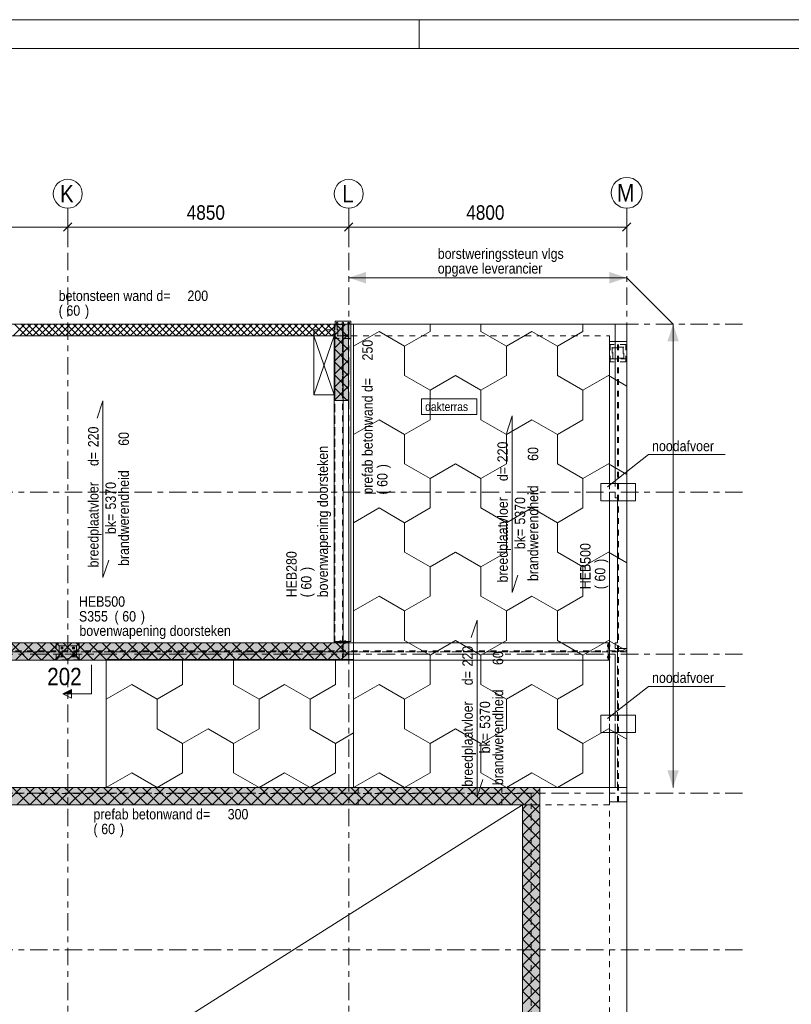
# Model space of a CAD drawing. Header units: millimetres. Extents: x -923 to -82, y -1402 to -808.
# Tile 72 of 109: x -571 to -437, y -978 to -808. Entities that reach past the tile are written whole.
import ezdxf

# ---------------------------------------------------------------- set-up
doc = ezdxf.new("R2010")
doc.units = ezdxf.units.MM
for name, pattern in [('XKITLINE00', [0]), ('XKITLINE01', [4, 1, -1, 1, -1]), ('XKITLINE02', [4, 2, -2]), ('XKITLINE03', [6, 3, -1, 1, -1])]:
    doc.linetypes.add(name, pattern=pattern)
for name, color, linetype, lineweight in [('Bout', 3, 'Continuous', 0), ('Grafisch object', 3, 'Continuous', 0), ('Offset', 4, 'Continuous', 0), ('Onderbreken', 7, 'Continuous', 0), ('Onderdeel', 2, 'Continuous', 0), ('Onderdeel label', 2, 'Continuous', 0), ('Stramien', 4, 'Continuous', 0), ('Tekening kader', 3, 'Continuous', 0), ('Tekst', 7, 'Continuous', 0)]:
    doc.layers.add(name, color=color, linetype=linetype, lineweight=lineweight)
doc.styles.add('ARIAL', font='arial.ttf')

msp = doc.modelspace()

# ---------------------------------------------------------------- hatches: boundary and pattern name
at = {"layer": 'Grafisch object'}
for points in [[(-513.81, -852.31), (-510.81, -851.31), (-510.81, -853.31)], [(-465.81, -852.31), (-468.81, -853.31), (-468.81, -851.31)], [(-457.81, -860.31), (-456.81, -863.31), (-458.81, -863.31)], [(-457.81, -940.32), (-458.81, -937.32), (-456.81, -937.32)]]:
    msp.add_hatch(color=256, dxfattribs=at).paths.add_polyline_path(points, flags=17)
at = {"layer": 'Onderbreken'}
msp.add_hatch(color=256, dxfattribs=at).paths.add_polyline_path([(-561.68, -924.15), (-563.18, -924.15), (-561.68, -923.4)], flags=17)
at = {"layer": 'Onderdeel'}
for points in [[(-513.82, -873.51), (-516.32, -873.51), (-516.32, -860.31), (-513.82, -860.31)], [(-513.81, -918.32), (-690.32, -918.31), (-690.32, -915.31), (-513.81, -915.32)], [(-513.81, -915.32), (-516.31, -915.32), (-516.31, -915.3), (-513.81, -915.3)], [(-480.82, -943.32), (-687.82, -943.32), (-687.82, -940.32), (-480.82, -940.32)], [(-480.82, -1081.01), (-483.82, -1081.01), (-483.82, -943.32), (-480.82, -943.32)]]:
    msp.add_hatch(color=256, dxfattribs=at).paths.add_polyline_path(points, flags=17)

# ---------------------------------------------------------------- linework, layer by layer
at = {"layer": 'Bout', "linetype": 'XKITLINE00', "lineweight": 0}
for p, q in [((-515.93, -860.04), (-515.81, -859.97)), ((-515.93, -860.18), (-515.93, -860.04)), ((-515.81, -859.97), (-515.69, -860.04)), ((-515.69, -860.04), (-515.69, -860.18)), ((-514.93, -860.04), (-514.81, -859.97)), ((-514.93, -860.18), (-514.93, -860.04)), ((-514.81, -859.97), (-514.69, -860.04)), ((-514.69, -860.04), (-514.69, -860.18)), ((-513.93, -860.04), (-513.81, -859.97)), ((-513.93, -860.18), (-513.93, -860.04)), ((-513.81, -859.97), (-513.69, -860.04)), ((-513.69, -860.04), (-513.69, -860.18)), ((-515.81, -860.25), (-515.93, -860.18)), ((-515.69, -860.18), (-515.81, -860.25)), ((-514.81, -860.25), (-514.93, -860.18)), ((-514.69, -860.18), (-514.81, -860.25)), ((-513.81, -860.25), (-513.93, -860.18)), ((-513.69, -860.18), (-513.81, -860.25))]:
    msp.add_line(p, q, dxfattribs=at)
at = {"layer": 'Bout', "linetype": 'XKITLINE02', "lineweight": 0}
for p, q in [((-515.35, -915), (-515.08, -915)), ((-515.35, -915.1), (-515.35, -915)), ((-515.35, -915.1), (-515.08, -915.1)), ((-515.35, -915.31), (-515.08, -915.31)), ((-515.35, -915.41), (-515.35, -915.31)), ((-515.35, -915.41), (-515.08, -915.41)), ((-515.3, -915.2), (-515.3, -915.1)), ((-515.3, -915.2), (-515.12, -915.2)), ((-515.3, -915.31), (-515.3, -915.21)), ((-515.12, -915.21), (-515.3, -915.21)), ((-515.29, -915.31), (-515.29, -915.1)), ((-515.28, -915.1), (-515.28, -915)), ((-515.28, -915.41), (-515.28, -915.31)), ((-515.15, -915.1), (-515.15, -915)), ((-515.15, -915.41), (-515.15, -915.31)), ((-515.13, -915.31), (-515.13, -915.1)), ((-515.12, -915.2), (-515.12, -915.1)), ((-515.12, -915.31), (-515.12, -915.21)), ((-515.08, -915.1), (-515.08, -915)), ((-515.08, -915.41), (-515.08, -915.31)), ((-514.55, -915), (-514.28, -915)), ((-514.55, -915.1), (-514.55, -915)), ((-514.55, -915.1), (-514.28, -915.1)), ((-514.55, -915.31), (-514.28, -915.31)), ((-514.55, -915.41), (-514.55, -915.31)), ((-514.55, -915.41), (-514.28, -915.41)), ((-514.5, -915.2), (-514.5, -915.1)), ((-514.5, -915.2), (-514.32, -915.2)), ((-514.5, -915.31), (-514.5, -915.21)), ((-514.5, -915.21), (-514.32, -915.21)), ((-514.49, -915.31), (-514.49, -915.1)), ((-514.48, -915.1), (-514.48, -915)), ((-514.48, -915.41), (-514.48, -915.31)), ((-514.35, -915.1), (-514.35, -915)), ((-514.35, -915.41), (-514.35, -915.31)), ((-514.33, -915.31), (-514.33, -915.1)), ((-514.32, -915.2), (-514.32, -915.1)), ((-514.32, -915.31), (-514.32, -915.21)), ((-514.28, -915.1), (-514.28, -915)), ((-514.28, -915.41), (-514.28, -915.31)), ((-469.02, -915.67), (-469.12, -915.67)), ((-469.12, -915.95), (-469.12, -915.67)), ((-469.12, -915.74), (-469.02, -915.74)), ((-469.12, -915.88), (-469.02, -915.88)), ((-469.12, -915.95), (-469.02, -915.95)), ((-469.02, -915.95), (-469.02, -915.67)), ((-469.02, -915.72), (-468.92, -915.72)), ((-469.02, -915.73), (-468.81, -915.73)), ((-469.02, -915.89), (-468.81, -915.89)), ((-469.02, -915.9), (-468.92, -915.9)), ((-468.92, -915.9), (-468.92, -915.72)), ((-468.91, -915.72), (-468.81, -915.72)), ((-468.91, -915.9), (-468.91, -915.72)), ((-468.91, -915.9), (-468.81, -915.9)), ((-468.71, -915.67), (-468.81, -915.67)), ((-468.81, -915.95), (-468.81, -915.67)), ((-468.81, -915.74), (-468.71, -915.74)), ((-468.81, -915.88), (-468.71, -915.88)), ((-468.81, -915.95), (-468.71, -915.95)), ((-468.71, -915.95), (-468.71, -915.67)), ((-469.02, -917.67), (-469.12, -917.67)), ((-469.12, -917.95), (-469.12, -917.67)), ((-469.12, -917.74), (-469.02, -917.74)), ((-469.12, -917.88), (-469.02, -917.88)), ((-469.02, -917.95), (-469.02, -917.67)), ((-469.02, -917.72), (-468.92, -917.72)), ((-469.02, -917.73), (-468.81, -917.73)), ((-468.92, -917.9), (-468.92, -917.72)), ((-468.91, -917.72), (-468.81, -917.72)), ((-468.91, -917.72), (-468.91, -917.9)), ((-468.71, -917.67), (-468.81, -917.67)), ((-468.81, -917.95), (-468.81, -917.67)), ((-468.81, -917.74), (-468.71, -917.74)), ((-468.81, -917.88), (-468.71, -917.88)), ((-468.71, -917.95), (-468.71, -917.67)), ((-469.12, -917.95), (-469.02, -917.95)), ((-469.02, -917.89), (-468.81, -917.89)), ((-469.02, -917.9), (-468.92, -917.9)), ((-468.91, -917.9), (-468.81, -917.9)), ((-468.81, -917.95), (-468.71, -917.95))]:
    msp.add_line(p, q, dxfattribs=at)
at = {"layer": 'Grafisch object', "linetype": 'XKITLINE00', "lineweight": 0}
for p, q in [((-513.81, -852.31), (-465.81, -852.31)), ((-465.81, -852.31), (-457.81, -860.31)), ((-465.81, -860.31), (-512.97, -860.31)), ((-512.97, -860.31), (-512.97, -940.32)), ((-512.97, -864.12), (-508.57, -861.58)), ((-504.17, -864.12), (-508.57, -861.58)), ((-504.17, -864.12), (-499.77, -861.58)), ((-499.77, -861.58), (-499.77, -860.31)), ((-490.97, -861.58), (-490.97, -860.31)), ((-486.57, -864.12), (-490.97, -861.58)), ((-486.57, -864.12), (-482.17, -861.58)), ((-477.77, -864.12), (-482.17, -861.58)), ((-477.77, -864.12), (-473.37, -861.58)), ((-473.37, -861.58), (-473.37, -860.31)), ((-465.81, -940.32), (-465.81, -860.31)), ((-457.81, -860.31), (-457.81, -940.32)), ((-516.32, -862.31), (-519.81, -872.52)), ((-519.81, -862.31), (-516.32, -872.52)), ((-519.8, -862.31), (-519.81, -872.52)), ((-516.21, -862.31), (-519.8, -862.31)), ((-516.21, -872.52), (-516.21, -862.31)), ((-512.97, -869.2), (-512.97, -864.12)), ((-512.97, -864.12), (-512.97, -864.12)), ((-504.17, -869.2), (-504.17, -864.12)), ((-486.57, -869.2), (-486.57, -864.12)), ((-477.77, -869.2), (-477.77, -864.12)), ((-512.97, -869.2), (-512.97, -869.2)), ((-499.77, -871.74), (-504.17, -869.2)), ((-499.77, -871.74), (-495.37, -869.2)), ((-490.97, -871.74), (-495.37, -869.2)), ((-490.97, -871.74), (-486.57, -869.2)), ((-473.37, -871.74), (-477.77, -869.2)), ((-473.37, -871.74), (-468.97, -869.2)), ((-465.81, -871.02), (-468.97, -869.2)), ((-499.77, -876.82), (-499.77, -871.74)), ((-490.97, -876.82), (-490.97, -871.74)), ((-473.37, -876.82), (-473.37, -871.74)), ((-519.81, -872.52), (-516.21, -872.52)), ((-512.97, -879.36), (-508.57, -876.82)), ((-504.17, -879.36), (-508.57, -876.82)), ((-504.17, -879.36), (-499.77, -876.82)), ((-486.57, -879.36), (-490.97, -876.82)), ((-486.57, -879.36), (-482.17, -876.82)), ((-477.77, -879.36), (-482.17, -876.82)), ((-477.77, -879.36), (-473.37, -876.82)), ((-512.97, -884.44), (-512.97, -879.36)), ((-512.97, -879.36), (-512.97, -879.36)), ((-504.17, -884.44), (-504.17, -879.36)), ((-486.57, -884.44), (-486.57, -879.36)), ((-477.77, -884.44), (-477.77, -879.36)), ((-512.97, -884.44), (-512.97, -884.44)), ((-499.77, -886.98), (-504.17, -884.44)), ((-499.77, -886.98), (-495.37, -884.44)), ((-490.97, -886.98), (-495.37, -884.44)), ((-490.97, -886.98), (-486.57, -884.44)), ((-473.37, -886.98), (-477.77, -884.44)), ((-473.37, -886.98), (-468.97, -884.44)), ((-465.81, -886.26), (-468.97, -884.44)), ((-499.77, -892.06), (-499.77, -886.98)), ((-490.97, -892.06), (-490.97, -886.98)), ((-473.37, -892.06), (-473.37, -886.98)), ((-512.97, -894.6), (-508.57, -892.06)), ((-504.17, -894.6), (-508.57, -892.06)), ((-504.17, -894.6), (-499.77, -892.06)), ((-486.57, -894.6), (-490.97, -892.06)), ((-486.57, -894.6), (-482.17, -892.06)), ((-477.77, -894.6), (-482.17, -892.06)), ((-477.77, -894.6), (-473.37, -892.06)), ((-512.97, -899.68), (-512.97, -894.6)), ((-512.97, -894.6), (-512.97, -894.6)), ((-504.17, -899.68), (-504.17, -894.6)), ((-486.57, -899.68), (-486.57, -894.6)), ((-477.77, -899.68), (-477.77, -894.6)), ((-512.97, -899.68), (-512.97, -899.68)), ((-499.77, -902.22), (-504.17, -899.68)), ((-499.77, -902.22), (-495.37, -899.68)), ((-490.97, -902.22), (-495.37, -899.68)), ((-490.97, -902.22), (-486.57, -899.68)), ((-473.37, -902.22), (-477.77, -899.68)), ((-473.37, -902.22), (-468.97, -899.68)), ((-465.81, -901.5), (-468.97, -899.68)), ((-499.77, -907.3), (-499.77, -902.22)), ((-490.97, -907.3), (-490.97, -902.22)), ((-473.37, -907.3), (-473.37, -902.22)), ((-512.97, -909.84), (-508.57, -907.3)), ((-504.17, -909.84), (-508.57, -907.3)), ((-504.17, -909.84), (-499.77, -907.3)), ((-486.57, -909.84), (-490.97, -907.3)), ((-486.57, -909.84), (-482.17, -907.3)), ((-477.77, -909.84), (-482.17, -907.3)), ((-477.77, -909.84), (-473.37, -907.3)), ((-512.97, -914.92), (-512.97, -909.84)), ((-512.97, -909.84), (-512.97, -909.84)), ((-504.17, -914.92), (-504.17, -909.84)), ((-486.57, -914.92), (-486.57, -909.84)), ((-477.77, -914.92), (-477.77, -909.84)), ((-512.97, -914.92), (-512.97, -914.92)), ((-499.77, -917.46), (-504.17, -914.92)), ((-499.77, -917.46), (-495.37, -914.92)), ((-490.97, -917.46), (-495.37, -914.92)), ((-490.97, -917.46), (-486.57, -914.92)), ((-473.37, -917.46), (-477.77, -914.92)), ((-473.37, -917.46), (-468.97, -914.92)), ((-465.81, -916.74), (-468.97, -914.92)), ((-499.77, -922.54), (-499.77, -917.46)), ((-490.97, -922.54), (-490.97, -917.46)), ((-473.37, -922.54), (-473.37, -917.46)), ((-512.97, -918.21), (-555.67, -918.21)), ((-555.67, -918.21), (-555.67, -940.32)), ((-542.48, -922.54), (-542.48, -918.21)), ((-533.68, -922.54), (-533.68, -918.21)), ((-516.08, -922.54), (-516.08, -918.21)), ((-512.97, -940.32), (-512.97, -918.21)), ((-555.67, -925.08), (-551.27, -922.54)), ((-546.87, -925.08), (-551.27, -922.54)), ((-546.87, -925.08), (-542.48, -922.54)), ((-529.28, -925.08), (-533.68, -922.54)), ((-529.28, -925.08), (-524.88, -922.54)), ((-520.48, -925.08), (-524.88, -922.54)), ((-520.48, -925.08), (-516.08, -922.54)), ((-512.97, -925.08), (-508.57, -922.54)), ((-504.17, -925.08), (-508.57, -922.54)), ((-504.17, -925.08), (-499.77, -922.54)), ((-486.57, -925.08), (-490.97, -922.54)), ((-486.57, -925.08), (-482.17, -922.54)), ((-477.77, -925.08), (-482.17, -922.54)), ((-477.77, -925.08), (-473.37, -922.54)), ((-546.87, -930.16), (-546.87, -925.08)), ((-529.28, -930.16), (-529.28, -925.08)), ((-520.48, -930.16), (-520.48, -925.08)), ((-512.97, -930.16), (-512.97, -925.08)), ((-512.97, -925.08), (-512.97, -925.08)), ((-504.17, -930.16), (-504.17, -925.08)), ((-486.57, -930.16), (-486.57, -925.08)), ((-477.77, -930.16), (-477.77, -925.08)), ((-542.48, -932.7), (-546.87, -930.16)), ((-542.48, -932.7), (-538.08, -930.16)), ((-533.68, -932.7), (-538.08, -930.16)), ((-533.68, -932.7), (-529.28, -930.16)), ((-516.08, -932.7), (-520.48, -930.16)), ((-516.08, -932.7), (-512.97, -930.9)), ((-512.97, -930.16), (-512.97, -930.16)), ((-499.77, -932.7), (-504.17, -930.16)), ((-499.77, -932.7), (-495.37, -930.16)), ((-490.97, -932.7), (-495.37, -930.16)), ((-490.97, -932.7), (-486.57, -930.16)), ((-473.37, -932.7), (-477.77, -930.16)), ((-473.37, -932.7), (-468.97, -930.16)), ((-465.81, -931.98), (-468.97, -930.16)), ((-542.48, -937.78), (-542.48, -932.7)), ((-533.68, -937.78), (-533.68, -932.7)), ((-516.08, -937.78), (-516.08, -932.7)), ((-499.77, -937.78), (-499.77, -932.7)), ((-490.97, -937.78), (-490.97, -932.7)), ((-473.37, -937.78), (-473.37, -932.7)), ((-555.67, -940.32), (-551.27, -937.78)), ((-546.87, -940.32), (-551.27, -937.78)), ((-546.87, -940.32), (-542.48, -937.78)), ((-529.28, -940.32), (-533.68, -937.78)), ((-529.28, -940.32), (-524.88, -937.78)), ((-520.48, -940.32), (-524.88, -937.78)), ((-520.48, -940.32), (-516.08, -937.78)), ((-512.97, -940.32), (-508.57, -937.78)), ((-504.17, -940.32), (-508.57, -937.78)), ((-504.17, -940.32), (-499.77, -937.78)), ((-486.57, -940.32), (-490.97, -937.78)), ((-486.57, -940.32), (-482.17, -937.78)), ((-477.77, -940.32), (-482.17, -937.78)), ((-477.77, -940.32), (-473.37, -937.78)), ((-555.67, -940.32), (-512.97, -940.32)), ((-546.87, -940.32), (-546.87, -940.32)), ((-529.28, -940.32), (-529.28, -940.32)), ((-520.48, -940.32), (-520.48, -940.32)), ((-512.97, -940.32), (-465.81, -940.32)), ((-660.6, -1055.14), (-483.81, -943.32))]:
    msp.add_line(p, q, dxfattribs=at)
at = {"layer": 'Offset', "linetype": 'XKITLINE00', "lineweight": 0}
for p, q in [((-562.31, -846.55), (-562.31, -841.05)), ((-562.31, -846.55), (-562.31, -841.05)), ((-513.81, -846.55), (-513.81, -841.05)), ((-513.81, -846.55), (-513.81, -841.05)), ((-465.81, -846.55), (-465.81, -841.05)), ((-561.61, -842.85), (-563.02, -844.26)), ((-561.61, -842.85), (-563.02, -844.26)), ((-513.11, -842.85), (-514.52, -844.26)), ((-513.11, -842.85), (-514.52, -844.26)), ((-465.11, -842.85), (-466.52, -844.26)), ((-585.31, -843.55), (-562.31, -843.55)), ((-562.31, -843.55), (-513.81, -843.55)), ((-513.81, -843.55), (-465.81, -843.55))]:
    msp.add_line(p, q, dxfattribs=at)
at = {"layer": 'Offset'}
for p in [(-562.31, -843.55), (-562.31, -843.55), (-513.81, -843.55), (-513.81, -843.55), (-465.81, -843.55)]:
    msp.add_point(p, dxfattribs=at)
at = {"layer": 'Onderbreken', "linetype": 'XKITLINE00', "lineweight": 0}
for p, q in [((-558.18, -924.15), (-558.18, -919.15)), ((-563.18, -924.15), (-561.68, -923.4)), ((-561.68, -924.9), (-563.18, -924.15)), ((-558.18, -924.15), (-563.18, -924.15)), ((-561.68, -923.4), (-561.68, -924.9))]:
    msp.add_line(p, q, dxfattribs=at)
at = {"layer": 'Onderdeel', "linetype": 'XKITLINE00', "lineweight": 0}
for p, q in [((-516.16, -859.81), (-513.46, -859.81)), ((-516.16, -860.31), (-516.16, -859.81)), ((-513.46, -860.31), (-513.46, -859.81)), ((-516.32, -860.31), (-586.31, -860.31)), ((-571.72, -862.31), (-569.72, -860.31)), ((-569.48, -862.31), (-571.48, -860.31)), ((-570.6, -862.31), (-568.6, -860.31)), ((-568.35, -862.31), (-570.35, -860.31)), ((-569.48, -862.31), (-567.48, -860.31)), ((-567.23, -862.31), (-569.23, -860.31)), ((-568.35, -862.31), (-566.35, -860.31)), ((-566.11, -862.31), (-568.11, -860.31)), ((-567.23, -862.31), (-565.23, -860.31)), ((-564.99, -862.31), (-566.99, -860.31)), ((-566.11, -862.31), (-564.11, -860.31)), ((-563.86, -862.31), (-565.86, -860.31)), ((-564.99, -862.31), (-562.99, -860.31)), ((-562.74, -862.31), (-564.74, -860.31)), ((-563.86, -862.31), (-561.86, -860.31)), ((-561.62, -862.31), (-563.62, -860.31)), ((-562.74, -862.31), (-560.74, -860.31)), ((-560.5, -862.31), (-562.5, -860.31)), ((-561.62, -862.31), (-559.62, -860.31)), ((-559.37, -862.31), (-561.37, -860.31)), ((-560.5, -862.31), (-558.5, -860.31)), ((-558.25, -862.31), (-560.25, -860.31)), ((-559.37, -862.31), (-557.37, -860.31)), ((-557.13, -862.31), (-559.13, -860.31)), ((-558.25, -862.31), (-556.25, -860.31)), ((-556.01, -862.31), (-558.01, -860.31)), ((-557.13, -862.31), (-555.13, -860.31)), ((-554.88, -862.31), (-556.88, -860.31)), ((-556.01, -862.31), (-554.01, -860.31)), ((-553.76, -862.31), (-555.76, -860.31)), ((-554.88, -862.31), (-552.88, -860.31)), ((-552.64, -862.31), (-554.64, -860.31)), ((-553.76, -862.31), (-551.76, -860.31)), ((-551.52, -862.31), (-553.52, -860.31)), ((-552.64, -862.31), (-550.64, -860.31)), ((-550.39, -862.31), (-552.39, -860.31)), ((-551.52, -862.31), (-549.52, -860.31)), ((-549.27, -862.31), (-551.27, -860.31)), ((-550.39, -862.31), (-548.39, -860.31)), ((-548.15, -862.31), (-550.15, -860.31)), ((-549.27, -862.31), (-547.27, -860.31)), ((-547.03, -862.31), (-549.03, -860.31)), ((-548.15, -862.31), (-546.15, -860.31)), ((-545.9, -862.31), (-547.9, -860.31)), ((-547.03, -862.31), (-545.03, -860.31)), ((-544.78, -862.31), (-546.78, -860.31)), ((-545.9, -862.31), (-543.9, -860.31)), ((-543.66, -862.31), (-545.66, -860.31)), ((-544.78, -862.31), (-542.78, -860.31)), ((-542.54, -862.31), (-544.54, -860.31)), ((-543.66, -862.31), (-541.66, -860.31)), ((-541.41, -862.31), (-543.41, -860.31)), ((-542.54, -862.31), (-540.54, -860.31)), ((-540.29, -862.31), (-542.29, -860.31)), ((-541.41, -862.31), (-539.41, -860.31)), ((-539.17, -862.31), (-541.17, -860.31)), ((-540.29, -862.31), (-538.29, -860.31)), ((-538.05, -862.31), (-540.05, -860.31)), ((-539.17, -862.31), (-537.17, -860.31)), ((-536.92, -862.31), (-538.92, -860.31)), ((-538.05, -862.31), (-536.05, -860.31)), ((-535.8, -862.31), (-537.8, -860.31)), ((-536.92, -862.31), (-534.92, -860.31)), ((-534.68, -862.31), (-536.68, -860.31)), ((-535.8, -862.31), (-533.8, -860.31)), ((-533.56, -862.31), (-535.56, -860.31)), ((-534.68, -862.31), (-532.68, -860.31)), ((-532.43, -862.31), (-534.43, -860.31)), ((-533.56, -862.31), (-531.56, -860.31)), ((-531.31, -862.31), (-533.31, -860.31)), ((-532.43, -862.31), (-530.43, -860.31)), ((-530.19, -862.31), (-532.19, -860.31)), ((-531.31, -862.31), (-529.31, -860.31)), ((-529.07, -862.31), (-531.07, -860.31)), ((-530.19, -862.31), (-528.19, -860.31)), ((-527.94, -862.31), (-529.94, -860.31)), ((-529.07, -862.31), (-527.07, -860.31)), ((-526.82, -862.31), (-528.82, -860.31)), ((-527.94, -862.31), (-525.94, -860.31)), ((-525.7, -862.31), (-527.7, -860.31)), ((-526.82, -862.31), (-524.82, -860.31)), ((-524.57, -862.31), (-526.57, -860.31)), ((-525.7, -862.31), (-523.7, -860.31)), ((-523.45, -862.31), (-525.45, -860.31)), ((-524.57, -862.31), (-522.57, -860.31)), ((-522.33, -862.31), (-524.33, -860.31)), ((-523.45, -862.31), (-521.45, -860.31)), ((-521.21, -862.31), (-523.21, -860.31)), ((-522.33, -862.31), (-520.33, -860.31)), ((-520.08, -862.31), (-522.08, -860.31)), ((-521.21, -862.31), (-519.21, -860.31)), ((-518.96, -862.31), (-520.96, -860.31)), ((-520.08, -862.31), (-518.08, -860.31)), ((-517.84, -862.31), (-519.84, -860.31)), ((-518.96, -862.31), (-516.96, -860.31)), ((-516.72, -862.31), (-518.72, -860.31)), ((-517.84, -862.31), (-516.32, -860.79)), ((-516.32, -861.59), (-517.59, -860.31)), ((-516.32, -862.28), (-514.35, -860.31)), ((-516.32, -862.31), (-516.32, -860.31)), ((-513.82, -860.31), (-516.32, -860.31)), ((-516.32, -860.31), (-516.31, -915.32)), ((-513.82, -862.54), (-516.04, -860.31)), ((-513.82, -860.31), (-467.81, -860.31)), ((-513.81, -915.32), (-513.82, -860.31)), ((-513.82, -860.31), (-513.41, -860.31)), ((-513.41, -915.1), (-513.41, -860.31)), ((-467.81, -861.31), (-467.81, -860.31)), ((-467.81, -860.31), (-465.81, -860.31)), ((-467.81, -887.81), (-467.81, -861.31)), ((-465.81, -866.31), (-465.81, -860.31)), ((-586.31, -862.31), (-516.32, -862.31)), ((-519.81, -872.52), (-519.81, -862.31)), ((-516.71, -862.31), (-516.32, -861.91)), ((-516.32, -864.53), (-513.82, -862.03)), ((-513.82, -864.78), (-516.32, -862.28)), ((-468.81, -863.31), (-465.81, -863.31)), ((-468.81, -863.31), (-468.81, -887.81)), ((-465.81, -887.81), (-465.81, -863.31)), ((-516.32, -866.77), (-513.82, -864.27)), ((-513.82, -867.03), (-516.32, -864.53)), ((-516.32, -869.02), (-513.82, -866.52)), ((-513.82, -869.27), (-516.32, -866.77)), ((-465.81, -866.31), (-465.81, -866.31)), ((-516.32, -871.26), (-513.82, -868.76)), ((-514.07, -871.26), (-516.32, -869.02)), ((-516.32, -873.51), (-513.82, -871.01)), ((-515.19, -872.39), (-516.32, -871.26)), ((-513.82, -871.52), (-514.07, -871.26)), ((-519.81, -872.52), (-516.32, -872.52)), ((-516.32, -873.51), (-513.82, -873.51)), ((-514.07, -873.51), (-515.19, -872.39)), ((-514.07, -873.51), (-513.82, -873.25)), ((-464.31, -887.81), (-470.31, -887.81)), ((-470.31, -887.81), (-470.31, -890.81)), ((-464.31, -887.81), (-464.31, -890.81)), ((-464.31, -890.81), (-470.31, -890.81)), ((-468.81, -927.81), (-468.81, -890.81)), ((-467.39, -890.81), (-467.39, -915.33)), ((-465.81, -927.81), (-465.81, -890.81)), ((-690.32, -915.31), (-513.81, -915.32)), ((-584.85, -915.31), (-516.31, -915.31)), ((-573.58, -918.31), (-570.58, -915.31)), ((-569.08, -918.31), (-572.08, -915.31)), ((-571.34, -918.31), (-568.34, -915.31)), ((-566.83, -918.31), (-569.83, -915.31)), ((-569.09, -918.31), (-566.09, -915.32)), ((-564.59, -918.31), (-567.59, -915.31)), ((-566.85, -918.31), (-563.85, -915.32)), ((-562.34, -918.31), (-565.34, -915.32)), ((-564.6, -918.31), (-561.6, -915.32)), ((-560.1, -918.32), (-563.1, -915.32)), ((-562.36, -918.31), (-559.36, -915.32)), ((-557.85, -918.32), (-560.85, -915.32)), ((-560.11, -918.32), (-557.11, -915.32)), ((-555.61, -918.32), (-558.61, -915.32)), ((-557.87, -918.32), (-554.87, -915.32)), ((-553.36, -918.32), (-556.36, -915.32)), ((-555.62, -918.32), (-552.62, -915.32)), ((-551.11, -918.32), (-554.11, -915.32)), ((-553.38, -918.32), (-550.38, -915.32)), ((-548.87, -918.32), (-551.87, -915.32)), ((-551.13, -918.32), (-548.13, -915.32)), ((-546.62, -918.32), (-549.62, -915.32)), ((-548.89, -918.32), (-545.89, -915.32)), ((-544.38, -918.32), (-547.38, -915.32)), ((-546.64, -918.32), (-543.64, -915.32)), ((-542.13, -918.32), (-545.13, -915.32)), ((-544.4, -918.32), (-541.4, -915.32)), ((-539.89, -918.32), (-542.89, -915.32)), ((-542.15, -918.32), (-539.15, -915.32)), ((-537.64, -918.32), (-540.64, -915.32)), ((-539.91, -918.32), (-536.91, -915.32)), ((-535.4, -918.32), (-538.4, -915.32)), ((-537.66, -918.32), (-534.66, -915.32)), ((-533.15, -918.32), (-536.15, -915.32)), ((-535.42, -918.32), (-532.42, -915.32)), ((-530.91, -918.32), (-533.91, -915.32)), ((-533.17, -918.32), (-530.17, -915.32)), ((-528.66, -918.32), (-531.66, -915.32)), ((-530.93, -918.32), (-527.93, -915.32)), ((-526.42, -918.32), (-529.42, -915.32)), ((-528.68, -918.32), (-525.68, -915.32)), ((-524.17, -918.32), (-527.17, -915.32)), ((-526.44, -918.32), (-523.44, -915.32)), ((-521.93, -918.32), (-524.93, -915.32)), ((-524.19, -918.32), (-521.19, -915.32)), ((-519.68, -918.32), (-522.68, -915.32)), ((-521.95, -918.32), (-518.95, -915.32)), ((-517.44, -918.32), (-520.44, -915.32)), ((-519.7, -918.32), (-516.7, -915.32)), ((-515.19, -918.32), (-518.19, -915.32)), ((-517.46, -918.32), (-514.46, -915.32)), ((-516.31, -915.32), (-516.3, -915.3)), ((-513.81, -915.3), (-516.31, -915.3)), ((-516.31, -915.32), (-513.81, -915.32)), ((-513.81, -917.45), (-515.95, -915.32)), ((-514.07, -915.32), (-514.08, -915.3)), ((-514.07, -915.32), (-514.06, -915.3)), ((-513.81, -915.1), (-513.41, -915.1)), ((-513.81, -915.31), (-469.02, -915.31)), ((-513.81, -915.32), (-513.81, -918.32)), ((-469.02, -918.31), (-469.02, -915.31)), ((-467.81, -916.31), (-467.81, -915.33)), ((-467.39, -915.33), (-467.81, -915.33)), ((-515.21, -918.32), (-513.81, -916.92)), ((-467.82, -927.81), (-467.81, -917.31)), ((-467.81, -916.31), (-465.81, -916.31)), ((-467.81, -927.81), (-467.81, -917.31)), ((-465.81, -916.31), (-465.81, -917.31)), ((-465.81, -927.81), (-465.81, -917.31)), ((-690.32, -918.31), (-513.81, -918.32)), ((-469.02, -918.31), (-513.81, -918.31)), ((-464.31, -927.81), (-470.31, -927.81)), ((-470.31, -927.81), (-470.31, -930.81)), ((-464.31, -927.81), (-464.31, -930.81)), ((-464.31, -930.81), (-470.31, -930.81)), ((-468.81, -942.81), (-468.81, -930.81)), ((-467.82, -940.32), (-467.82, -930.81)), ((-467.81, -940.32), (-467.81, -930.81)), ((-465.81, -940.32), (-465.81, -930.81)), ((-465.81, -942.81), (-465.81, -930.81)), ((-687.82, -940.32), (-480.82, -940.32)), ((-573.32, -943.32), (-570.32, -940.32)), ((-568.83, -943.32), (-571.83, -940.32)), ((-571.07, -943.32), (-568.07, -940.32)), ((-566.58, -943.32), (-569.58, -940.32)), ((-568.83, -943.32), (-565.83, -940.32)), ((-564.34, -943.32), (-567.34, -940.32)), ((-566.58, -943.32), (-563.58, -940.32)), ((-562.09, -943.32), (-565.09, -940.32)), ((-564.34, -943.32), (-561.34, -940.32)), ((-559.85, -943.32), (-562.85, -940.32)), ((-562.09, -943.32), (-559.09, -940.32)), ((-557.6, -943.32), (-560.6, -940.32)), ((-559.85, -943.32), (-556.85, -940.32)), ((-555.36, -943.32), (-558.36, -940.32)), ((-557.6, -943.32), (-554.6, -940.32)), ((-553.11, -943.32), (-556.11, -940.32)), ((-555.36, -943.32), (-552.36, -940.32)), ((-550.87, -943.32), (-553.87, -940.32)), ((-553.11, -943.32), (-550.11, -940.32)), ((-548.62, -943.32), (-551.62, -940.32)), ((-550.87, -943.32), (-547.87, -940.32)), ((-546.38, -943.32), (-549.38, -940.32)), ((-548.62, -943.32), (-545.62, -940.32)), ((-544.13, -943.32), (-547.13, -940.32)), ((-546.38, -943.32), (-543.38, -940.32)), ((-541.89, -943.32), (-544.89, -940.32)), ((-544.13, -943.32), (-541.13, -940.32)), ((-539.64, -943.32), (-542.64, -940.32)), ((-541.89, -943.32), (-538.89, -940.32)), ((-537.4, -943.32), (-540.4, -940.32)), ((-539.64, -943.32), (-536.64, -940.32)), ((-535.15, -943.32), (-538.15, -940.32)), ((-537.4, -943.32), (-534.4, -940.32)), ((-532.91, -943.32), (-535.91, -940.32)), ((-535.15, -943.32), (-532.15, -940.32)), ((-530.66, -943.32), (-533.66, -940.32)), ((-532.91, -943.32), (-529.91, -940.32)), ((-528.42, -943.32), (-531.42, -940.32)), ((-530.66, -943.32), (-527.66, -940.32)), ((-526.17, -943.32), (-529.17, -940.32)), ((-528.42, -943.32), (-525.42, -940.32)), ((-523.93, -943.32), (-526.93, -940.32)), ((-526.17, -943.32), (-523.17, -940.32)), ((-521.68, -943.32), (-524.68, -940.32)), ((-523.93, -943.32), (-520.93, -940.32)), ((-519.44, -943.32), (-522.44, -940.32)), ((-521.68, -943.32), (-518.68, -940.32)), ((-517.19, -943.32), (-520.19, -940.32)), ((-519.44, -943.32), (-516.44, -940.32)), ((-514.95, -943.32), (-517.95, -940.32)), ((-517.19, -943.32), (-514.19, -940.32)), ((-512.7, -943.32), (-515.7, -940.32)), ((-514.95, -943.32), (-511.95, -940.32)), ((-510.46, -943.32), (-513.46, -940.32)), ((-512.7, -943.32), (-509.7, -940.32)), ((-508.21, -943.32), (-511.21, -940.32)), ((-510.46, -943.32), (-507.46, -940.32)), ((-505.97, -943.32), (-508.97, -940.32)), ((-508.21, -943.32), (-505.21, -940.32)), ((-503.72, -943.32), (-506.72, -940.32)), ((-505.97, -943.32), (-502.97, -940.32)), ((-501.48, -943.32), (-504.48, -940.32)), ((-503.72, -943.32), (-500.72, -940.32)), ((-499.23, -943.32), (-502.23, -940.32)), ((-501.48, -943.32), (-498.48, -940.32)), ((-496.99, -943.32), (-499.99, -940.32)), ((-499.23, -943.32), (-496.23, -940.32)), ((-494.74, -943.32), (-497.74, -940.32)), ((-496.99, -943.32), (-493.99, -940.32)), ((-492.5, -943.32), (-495.5, -940.32)), ((-494.74, -943.32), (-491.74, -940.32)), ((-490.25, -943.32), (-493.25, -940.32)), ((-492.5, -943.32), (-489.5, -940.32)), ((-488.01, -943.32), (-491.01, -940.32)), ((-490.25, -943.32), (-487.25, -940.32)), ((-485.76, -943.32), (-488.76, -940.32)), ((-488.01, -943.32), (-485.01, -940.32)), ((-483.51, -943.32), (-486.51, -940.32)), ((-485.76, -943.32), (-482.76, -940.32)), ((-481.27, -943.32), (-484.27, -940.32)), ((-483.51, -943.32), (-480.82, -940.62)), ((-480.82, -941.52), (-482.02, -940.33)), ((-480.82, -943.32), (-480.82, -940.32)), ((-467.82, -940.32), (-467.81, -940.32)), ((-465.81, -1084.01), (-465.82, -940.32)), ((-465.82, -940.32), (-465.81, -940.32)), ((-465.81, -1084.01), (-465.81, -940.32)), ((-480.82, -943.32), (-687.82, -943.32)), ((-483.82, -1081.01), (-483.82, -943.32)), ((-483.82, -943.32), (-480.82, -943.32)), ((-483.82, -946.31), (-480.85, -943.34)), ((-483.81, -944.05), (-483.07, -943.32)), ((-480.82, -944.82), (-482.32, -943.32)), ((-480.82, -943.32), (-480.82, -1081.01)), ((-468.81, -942.81), (-465.81, -942.81)), ((-480.82, -947.06), (-483.82, -944.06)), ((-483.82, -948.55), (-480.82, -945.55)), ((-480.82, -949.31), (-483.82, -946.31)), ((-483.82, -950.8), (-480.82, -947.8)), ((-480.82, -951.55), (-483.82, -948.55)), ((-483.82, -953.04), (-480.82, -950.04)), ((-480.82, -953.8), (-483.82, -950.8)), ((-483.82, -955.29), (-480.82, -952.29)), ((-480.82, -956.04), (-483.82, -953.04)), ((-483.82, -957.54), (-480.82, -954.54)), ((-480.82, -958.29), (-483.82, -955.29)), ((-483.82, -959.78), (-480.82, -956.78)), ((-480.82, -960.54), (-483.82, -957.54)), ((-483.82, -962.03), (-480.82, -959.03)), ((-480.82, -962.78), (-483.82, -959.78)), ((-483.82, -964.27), (-480.82, -961.27)), ((-480.82, -965.03), (-483.82, -962.03)), ((-483.82, -966.52), (-480.82, -963.52)), ((-480.82, -967.27), (-483.82, -964.27)), ((-483.82, -968.76), (-480.82, -965.76)), ((-480.82, -969.52), (-483.82, -966.52)), ((-483.82, -971.01), (-480.82, -968.01)), ((-480.82, -971.76), (-483.82, -968.76)), ((-483.82, -973.25), (-480.82, -970.25)), ((-480.82, -974.01), (-483.82, -971.01)), ((-483.82, -975.5), (-480.82, -972.5)), ((-480.82, -976.25), (-483.82, -973.25)), ((-483.82, -977.74), (-480.82, -974.74)), ((-480.82, -978.5), (-483.82, -975.5)), ((-483.82, -979.99), (-480.82, -976.99))]:
    msp.add_line(p, q, dxfattribs=at)
at = {"layer": 'Onderdeel', "linetype": 'XKITLINE01', "lineweight": 0}
for p, q in [((-468.81, -860.31), (-860.81, -860.31)), ((-589.01, -860.31), (-513.82, -860.31)), ((-519.81, -862.31), (-519.81, -861.31)), ((-519.81, -861.31), (-516.21, -861.31)), ((-516.21, -861.31), (-516.21, -860.31)), ((-516.21, -915.1), (-516.21, -860.31)), ((-514.87, -860.31), (-516.21, -860.31)), ((-516.21, -915.1), (-516.21, -860.31)), ((-516.21, -860.31), (-513.82, -860.31)), ((-514.87, -860.31), (-516.21, -860.31)), ((-516.21, -872.52), (-516.21, -861.31)), ((-516.16, -862.81), (-516.16, -860.31)), ((-515.81, -860.31), (-515.81, -862.31)), ((-513.81, -860.31), (-515.81, -860.31)), ((-515.71, -862.21), (-515.71, -860.41)), ((-515.71, -860.41), (-513.91, -860.41)), ((-514.87, -861.31), (-514.87, -860.31)), ((-514.87, -915.1), (-514.87, -860.31)), ((-514.87, -915.1), (-514.87, -860.31)), ((-514.87, -861.31), (-514.87, -872.52)), ((-514.76, -861.31), (-514.76, -860.31)), ((-514.76, -860.31), (-514.76, -915.1)), ((-513.42, -860.31), (-514.76, -860.31)), ((-514.76, -915.1), (-514.76, -860.31)), ((-514.76, -861.31), (-514.76, -915.1)), ((-513.91, -860.41), (-513.91, -862.21)), ((-513.81, -862.31), (-513.81, -860.31)), ((-513.46, -860.31), (-513.46, -862.81)), ((-513.42, -861.31), (-513.42, -860.31)), ((-513.41, -915.1), (-513.42, -860.31)), ((-513.41, -915.1), (-513.42, -861.31)), ((-468.81, -860.31), (-467.81, -860.31)), ((-715.32, -862.31), (-468.81, -862.31)), ((-513.46, -862.81), (-516.16, -862.81)), ((-515.81, -862.31), (-513.81, -862.31)), ((-513.91, -862.21), (-515.71, -862.21)), ((-468.81, -862.31), (-468.81, -866.31)), ((-467.81, -863.31), (-468.81, -863.31)), ((-468.81, -863.31), (-468.81, -916.31)), ((-468.81, -863.31), (-468.81, -942.81)), ((-468.81, -863.31), (-467.39, -863.31)), ((-467.81, -863.31), (-467.81, -890.32)), ((-467.39, -942.81), (-467.39, -863.31)), ((-467.39, -942.81), (-467.39, -863.31)), ((-467.24, -942.81), (-467.24, -863.31)), ((-465.96, -863.81), (-468.66, -863.81)), ((-468.66, -863.81), (-468.66, -866.81)), ((-468.31, -864.31), (-468.31, -866.31)), ((-466.31, -864.31), (-468.31, -864.31)), ((-468.21, -866.21), (-468.21, -864.41)), ((-468.21, -864.41), (-466.41, -864.41)), ((-466.41, -864.41), (-466.41, -866.21)), ((-466.31, -866.31), (-466.31, -864.31)), ((-465.96, -863.81), (-465.96, -866.81)), ((-468.81, -866.31), (-465.81, -866.31)), ((-465.96, -866.81), (-468.66, -866.81)), ((-468.31, -866.31), (-466.31, -866.31)), ((-466.41, -866.21), (-468.21, -866.21)), ((-516.32, -872.52), (-516.21, -872.52)), ((-516.21, -872.52), (-516.21, -915.1)), ((-514.87, -915.1), (-514.87, -872.52)), ((-468.81, -890.81), (-468.81, -887.81)), ((-467.81, -890.32), (-467.81, -887.81)), ((-465.81, -890.81), (-465.81, -887.81)), ((-467.81, -890.32), (-467.39, -890.32)), ((-467.81, -890.32), (-467.39, -890.32)), ((-467.39, -890.81), (-467.39, -890.32)), ((-635.31, -915.31), (-469.03, -915.31)), ((-514.81, -915.31), (-635.31, -915.31)), ((-560.32, -915.31), (-564.32, -915.32)), ((-564.32, -915.32), (-564.32, -918.32)), ((-563.81, -915.86), (-564.31, -915.36)), ((-564.31, -918.26), (-564.31, -915.36)), ((-564.31, -915.36), (-560.31, -915.36)), ((-560.81, -915.86), (-563.81, -915.86)), ((-563.81, -915.86), (-563.81, -917.76)), ((-563.81, -917.76), (-563.81, -915.86)), ((-560.81, -915.86), (-563.81, -915.86)), ((-563.16, -916.06), (-563.46, -916.06)), ((-563.46, -916.06), (-563.46, -916.36)), ((-563.16, -916.06), (-563.46, -916.06)), ((-563.46, -916.06), (-563.46, -916.36)), ((-563.19, -916.07), (-563.43, -916.07)), ((-563.43, -916.07), (-563.43, -916.35)), ((-563.19, -916.07), (-563.43, -916.07)), ((-563.43, -916.07), (-563.43, -916.35)), ((-563.23, -916.13), (-563.39, -916.13)), ((-563.39, -916.13), (-563.39, -916.29)), ((-563.23, -916.29), (-563.23, -916.13)), ((-563.19, -916.35), (-563.19, -916.07)), ((-563.19, -916.35), (-563.19, -916.07)), ((-563.16, -916.36), (-563.16, -916.06)), ((-563.16, -916.36), (-563.16, -916.06)), ((-561.16, -916.06), (-561.46, -916.06)), ((-561.46, -916.06), (-561.46, -916.36)), ((-561.16, -916.06), (-561.46, -916.06)), ((-561.46, -916.06), (-561.46, -916.36)), ((-561.19, -916.07), (-561.43, -916.07)), ((-561.43, -916.07), (-561.43, -916.35)), ((-561.19, -916.07), (-561.43, -916.07)), ((-561.43, -916.07), (-561.43, -916.35)), ((-561.23, -916.13), (-561.39, -916.13)), ((-561.39, -916.13), (-561.39, -916.29)), ((-561.23, -916.29), (-561.23, -916.13)), ((-561.19, -916.35), (-561.19, -916.07)), ((-561.19, -916.35), (-561.19, -916.07)), ((-561.16, -916.36), (-561.16, -916.06)), ((-561.16, -916.36), (-561.16, -916.06)), ((-560.81, -915.86), (-560.31, -915.36)), ((-560.81, -915.86), (-560.81, -917.76)), ((-560.81, -917.76), (-560.81, -915.86)), ((-560.32, -915.31), (-560.32, -918.31)), ((-560.31, -915.36), (-560.31, -918.26)), ((-516.31, -915.31), (-513.81, -915.31)), ((-516.21, -915.1), (-514.87, -915.1)), ((-514.87, -915.1), (-516.21, -915.1)), ((-513.81, -915.1), (-516.21, -915.1)), ((-516.21, -915.1), (-514.87, -915.1)), ((-515.56, -915.2), (-515.56, -915.1)), ((-515.56, -915.1), (-514.06, -915.1)), ((-514.06, -915.2), (-515.56, -915.2)), ((-515.56, -915.31), (-515.56, -915.21)), ((-515.56, -915.21), (-514.06, -915.21)), ((-514.06, -915.31), (-515.56, -915.31)), ((-514.86, -916.74), (-514.86, -915.34)), ((-514.86, -915.34), (-514.76, -915.34)), ((-469.03, -915.31), (-514.81, -915.31)), ((-514.76, -915.1), (-513.41, -915.1)), ((-514.76, -915.1), (-513.41, -915.1)), ((-514.76, -915.34), (-514.76, -916.74)), ((-514.06, -915.1), (-514.06, -915.2)), ((-514.06, -915.21), (-514.06, -915.31)), ((-469.03, -915.31), (-469.03, -916.74)), ((-469.03, -916.31), (-469.03, -915.31)), ((-469.02, -918.31), (-469.02, -915.31)), ((-469.02, -915.31), (-468.92, -915.31)), ((-468.92, -915.31), (-468.92, -918.31)), ((-468.91, -918.31), (-468.91, -915.31)), ((-468.91, -915.31), (-468.81, -915.31)), ((-468.81, -915.31), (-468.81, -918.31)), ((-467.39, -915.33), (-467.81, -915.33)), ((-467.81, -915.33), (-467.81, -916.31)), ((-635.31, -916.74), (-469.03, -916.74)), ((-635.31, -916.74), (-469.02, -916.74)), ((-469.03, -916.89), (-635.31, -916.89)), ((-635.31, -916.89), (-469.02, -916.89)), ((-585.28, -916.74), (-469.03, -916.74)), ((-469.03, -916.89), (-585.28, -916.89)), ((-564.31, -918.26), (-563.81, -917.76)), ((-560.81, -917.76), (-563.81, -917.76)), ((-563.81, -917.76), (-560.81, -917.76)), ((-563.46, -916.36), (-563.16, -916.36)), ((-563.46, -916.36), (-563.16, -916.36)), ((-563.16, -917.26), (-563.46, -917.26)), ((-563.46, -917.26), (-563.46, -917.56)), ((-563.16, -917.26), (-563.46, -917.26)), ((-563.46, -917.26), (-563.46, -917.56)), ((-563.46, -917.56), (-563.16, -917.56)), ((-563.46, -917.56), (-563.16, -917.56)), ((-563.43, -916.35), (-563.19, -916.35)), ((-563.43, -916.35), (-563.19, -916.35)), ((-563.19, -917.27), (-563.43, -917.27)), ((-563.43, -917.27), (-563.43, -917.55)), ((-563.19, -917.27), (-563.43, -917.27)), ((-563.43, -917.27), (-563.43, -917.55)), ((-563.43, -917.55), (-563.19, -917.55)), ((-563.43, -917.55), (-563.19, -917.55)), ((-563.39, -916.29), (-563.23, -916.29)), ((-563.23, -917.33), (-563.39, -917.33)), ((-563.39, -917.33), (-563.39, -917.49)), ((-563.39, -917.49), (-563.23, -917.49)), ((-563.23, -917.49), (-563.23, -917.33)), ((-563.19, -917.55), (-563.19, -917.27)), ((-563.19, -917.55), (-563.19, -917.27)), ((-563.16, -917.56), (-563.16, -917.26)), ((-563.16, -917.56), (-563.16, -917.26)), ((-561.46, -916.36), (-561.16, -916.36)), ((-561.46, -916.36), (-561.16, -916.36)), ((-561.16, -917.26), (-561.46, -917.26)), ((-561.46, -917.26), (-561.46, -917.56)), ((-561.16, -917.26), (-561.46, -917.26)), ((-561.46, -917.26), (-561.46, -917.56)), ((-561.46, -917.56), (-561.16, -917.56)), ((-561.46, -917.56), (-561.16, -917.56)), ((-561.43, -916.35), (-561.19, -916.35)), ((-561.43, -916.35), (-561.19, -916.35)), ((-561.19, -917.27), (-561.43, -917.27)), ((-561.43, -917.27), (-561.43, -917.55)), ((-561.19, -917.27), (-561.43, -917.27)), ((-561.43, -917.27), (-561.43, -917.55)), ((-561.43, -917.55), (-561.19, -917.55)), ((-561.43, -917.55), (-561.19, -917.55)), ((-561.39, -916.29), (-561.23, -916.29)), ((-561.23, -917.33), (-561.39, -917.33)), ((-561.39, -917.33), (-561.39, -917.49)), ((-561.39, -917.49), (-561.23, -917.49)), ((-561.23, -917.49), (-561.23, -917.33)), ((-561.19, -917.55), (-561.19, -917.27)), ((-561.19, -917.55), (-561.19, -917.27)), ((-561.16, -917.56), (-561.16, -917.26)), ((-561.16, -917.56), (-561.16, -917.26)), ((-560.31, -918.26), (-560.81, -917.76)), ((-514.86, -916.44), (-514.76, -916.44)), ((-514.76, -916.74), (-514.86, -916.74)), ((-514.86, -918.29), (-514.86, -916.89)), ((-514.86, -916.89), (-514.76, -916.89)), ((-514.86, -917.19), (-514.76, -917.19)), ((-514.76, -916.89), (-514.76, -918.29)), ((-469.03, -916.74), (-469.03, -916.31)), ((-469.03, -918.31), (-469.03, -916.89)), ((-469.03, -917.31), (-469.03, -916.89)), ((-469.03, -918.31), (-469.03, -917.31)), ((-468.81, -917.31), (-468.81, -916.31)), ((-468.81, -940.32), (-468.81, -917.31)), ((-468.79, -916.74), (-467.39, -916.74)), ((-468.79, -916.89), (-468.79, -916.74)), ((-467.39, -916.89), (-468.79, -916.89)), ((-467.81, -917.31), (-467.82, -940.32)), ((-467.81, -916.31), (-467.39, -916.31)), ((-467.81, -940.32), (-467.81, -917.31)), ((-467.69, -916.89), (-467.69, -916.74)), ((-467.39, -917.31), (-467.39, -916.31)), ((-467.39, -916.74), (-467.39, -916.89)), ((-467.39, -940.32), (-467.39, -917.31)), ((-467.24, -916.89), (-467.24, -916.74)), ((-467.24, -916.74), (-465.84, -916.74)), ((-465.84, -916.89), (-467.24, -916.89)), ((-466.94, -916.89), (-466.94, -916.74)), ((-465.84, -916.74), (-465.84, -916.89)), ((-635.31, -918.31), (-469.03, -918.31)), ((-585.28, -918.31), (-469.03, -918.31)), ((-584.85, -918.31), (-513.81, -918.31)), ((-560.32, -918.31), (-564.32, -918.32)), ((-560.31, -918.26), (-564.31, -918.26)), ((-514.76, -918.29), (-514.86, -918.29)), ((-468.92, -918.31), (-469.02, -918.31)), ((-468.81, -918.31), (-468.91, -918.31)), ((-468.81, -930.81), (-468.81, -927.81)), ((-467.82, -930.81), (-467.82, -927.81)), ((-467.81, -930.81), (-467.81, -927.81)), ((-465.81, -930.81), (-465.81, -927.81)), ((-465.81, -930.81), (-465.81, -927.81)), ((-585.31, -941.32), (-482.33, -941.32)), ((-512.16, -943.32), (-512.16, -940.32)), ((-487.36, -943.32), (-487.36, -940.32)), ((-482.32, -1084.01), (-482.33, -941.32)), ((-468.81, -940.32), (-480.82, -940.32)), ((-480.82, -940.32), (-480.82, -943.32)), ((-465.81, -940.32), (-468.81, -940.32)), ((-468.81, -940.32), (-468.81, -1084.01)), ((-468.81, -942.81), (-468.81, -940.32)), ((-468.81, -940.32), (-468.81, -943.32)), ((-467.81, -940.32), (-467.82, -940.32)), ((-467.82, -940.32), (-467.81, -940.32)), ((-467.39, -942.81), (-467.39, -940.32)), ((-465.82, -940.32), (-465.81, -940.32)), ((-468.81, -943.32), (-480.82, -943.32)), ((-468.81, -942.81), (-467.39, -942.81)), ((-468.81, -942.81), (-467.39, -942.81))]:
    msp.add_line(p, q, dxfattribs=at)
at = {"layer": 'Onderdeel label', "linetype": 'XKITLINE00', "lineweight": 0}
for p, q in [((-557.24, -876.57), (-556.24, -873.57)), ((-556.24, -904.07), (-556.24, -873.57)), ((-486.59, -879.17), (-485.59, -876.17)), ((-485.59, -906.67), (-485.59, -876.17)), ((-469.11, -888.42), (-462.04, -882.85)), ((-462.04, -882.85), (-448.83, -882.85)), ((-556.24, -904.07), (-555.24, -901.07)), ((-485.59, -906.67), (-484.59, -903.67)), ((-492.64, -914.42), (-491.64, -911.42)), ((-491.64, -941.92), (-491.64, -911.42)), ((-469.11, -928.42), (-462.04, -922.85)), ((-462.04, -922.85), (-448.83, -922.85)), ((-491.64, -941.92), (-490.64, -938.92))]:
    msp.add_line(p, q, dxfattribs=at)
at = {"layer": 'Stramien', "linetype": 'XKITLINE03', "lineweight": 0}
for p, q in [((-562.31, -1103.01), (-562.31, -840.31)), ((-513.81, -1103.01), (-513.81, -840.31)), ((-465.81, -1103.01), (-465.81, -840.31)), ((-880.81, -860.31), (-445.81, -860.31)), ((-880.81, -889.31), (-445.81, -889.31)), ((-880.81, -917.31), (-445.81, -917.31)), ((-880.81, -941.31), (-445.81, -941.31)), ((-880.81, -968.31), (-445.81, -968.31))]:
    msp.add_line(p, q, dxfattribs=at)
at = {"layer": 'Stramien', "linetype": 'XKITLINE00', "lineweight": 0}
for centre, radius in [((-562.31, -837.81), 2.5), ((-513.81, -837.81), 2.5), ((-465.81, -837.65), 2.67)]:
    msp.add_circle(centre, radius, dxfattribs=at)
at = {"layer": 'Tekening kader', "linetype": 'XKITLINE00', "lineweight": 0}
for p, q in [((-81.67, -807.76), (-922.67, -807.76)), ((-501.67, -812.76), (-501.67, -807.76)), ((-86.67, -812.76), (-917.67, -812.76))]:
    msp.add_line(p, q, dxfattribs=at)
at = {"layer": 'Tekst', "linetype": 'XKITLINE00', "lineweight": 0}
for p, q in [((-501.22, -873.22), (-491.68, -873.22)), ((-501.22, -875.92), (-501.22, -873.22)), ((-491.68, -875.92), (-491.68, -873.22)), ((-501.22, -875.92), (-491.68, -875.92))]:
    msp.add_line(p, q, dxfattribs=at)

# ---------------------------------------------------------------- texts
at = {"layer": 'Offset', "style": 'ARIAL', "width": 0.85}
for s, p in [('4850', (-541.77, -842.3)), ('4800', (-493.52, -842.3))]:
    msp.add_text(s, height=2.5, dxfattribs=at).set_placement(p)
at = {"layer": 'Onderbreken', "style": 'ARIAL', "width": 0.85}
msp.add_text('202', height=3, rotation=0.0057, dxfattribs=at).set_placement((-565.85, -922.65))
at = {"layer": 'Onderdeel label', "style": 'ARIAL', "width": 0.85}
for s, p in [('betonsteen wand d=', (-563.87, -856.32)), ('200', (-541.64, -856.32)), ('(', (-563.87, -858.87)), ('60', (-562.53, -858.87)), (')', (-559.32, -858.87)), ('noodafvoer', (-461.44, -882.25)), ('HEB500', (-560.37, -909.11)), ('S355', (-560.37, -911.66)), ('(', (-554.23, -911.66)), ('60', (-552.89, -911.66)), (')', (-549.68, -911.66)), ('noodafvoer', (-461.44, -922.25)), ('prefab betonwand d=', (-557.86, -945.82)), ('300', (-534.69, -945.82)), ('(', (-557.86, -948.37)), ('60', (-556.52, -948.37)), (')', (-553.31, -948.37))]:
    msp.add_text(s, height=1.8, dxfattribs=at).set_placement(p)
for s, rotation, p in [('250', 90.0002, (-509.66, -866.59)), ('prefab betonwand d=', 90.0002, (-509.66, -889.75)), ('220', 90.006, (-556.99, -881.57)), ('60', 90.006, (-551.74, -881.32)), ('220', 90, (-486.34, -884.17)), ('60', 90, (-481.09, -883.92)), ('d=', 90.006, (-556.99, -884.82)), ('brandwerendheid', 90.006, (-551.74, -902.07)), (')', 90.0002, (-507.11, -885.2)), ('d=', 90, (-486.34, -887.42)), ('breedplaatvloer', 90.006, (-556.99, -902.32)), ('60', 90.0002, (-507.11, -888.41)), ('5370', 90.006, (-553.99, -892.32)), ('brandwerendheid', 90, (-481.09, -904.67)), ('(', 90.0002, (-507.11, -889.75)), ('breedplaatvloer', 90, (-486.34, -904.92)), ('5370', 90, (-483.34, -894.92)), ('bk=', 90.006, (-553.99, -896.57)), ('bk=', 90, (-483.34, -899.17)), ('HEB500', 90.0002, (-472.06, -906.09)), ('HEB280', 90.0002, (-522.79, -907.48)), (')', 90.0002, (-520.24, -902.94)), (')', 90.0002, (-469.51, -901.54)), ('60', 90.0002, (-469.51, -904.75)), ('60', 90.0002, (-520.24, -906.15)), ('(', 90.0002, (-469.51, -906.09)), ('(', 90.0002, (-520.24, -907.48)), ('220', 90.0017, (-492.39, -919.42)), ('60', 90.0017, (-487.14, -919.17)), ('d=', 90.0017, (-492.39, -922.67)), ('brandwerendheid', 90.0017, (-487.14, -939.92)), ('breedplaatvloer', 90.0017, (-492.39, -940.17)), ('5370', 90.0017, (-489.39, -930.17)), ('bk=', 90.0017, (-489.39, -934.42))]:
    msp.add_text(s, height=1.8, rotation=rotation, dxfattribs=at).set_placement(p)
at = {"layer": 'Stramien', "style": 'ARIAL', "width": 0.85}
for s, p in [('M', (-467.48, -839.15)), ('K', (-563.65, -839.31)), ('L', (-514.93, -839.31))]:
    msp.add_text(s, height=3, dxfattribs=at).set_placement(p)
at = {"layer": 'Tekst', "style": 'ARIAL', "width": 0.85}
for s, height, p in [('borstweringssteun vlgs ', 1.8, (-498.43, -849.05)), ('opgave leverancier ', 1.8, (-498.43, -851.6)), ('dakterras', 1.5, (-500.62, -875.32)), ('bovenwapening doorsteken ', 1.8, (-560.29, -914.14))]:
    msp.add_text(s, height=height, dxfattribs=at).set_placement(p)
msp.add_text('bovenwapening doorsteken ', height=1.8, rotation=90.0002, dxfattribs=at).set_placement((-517.39, -907.48))

doc.saveas('drawing.dxf')
